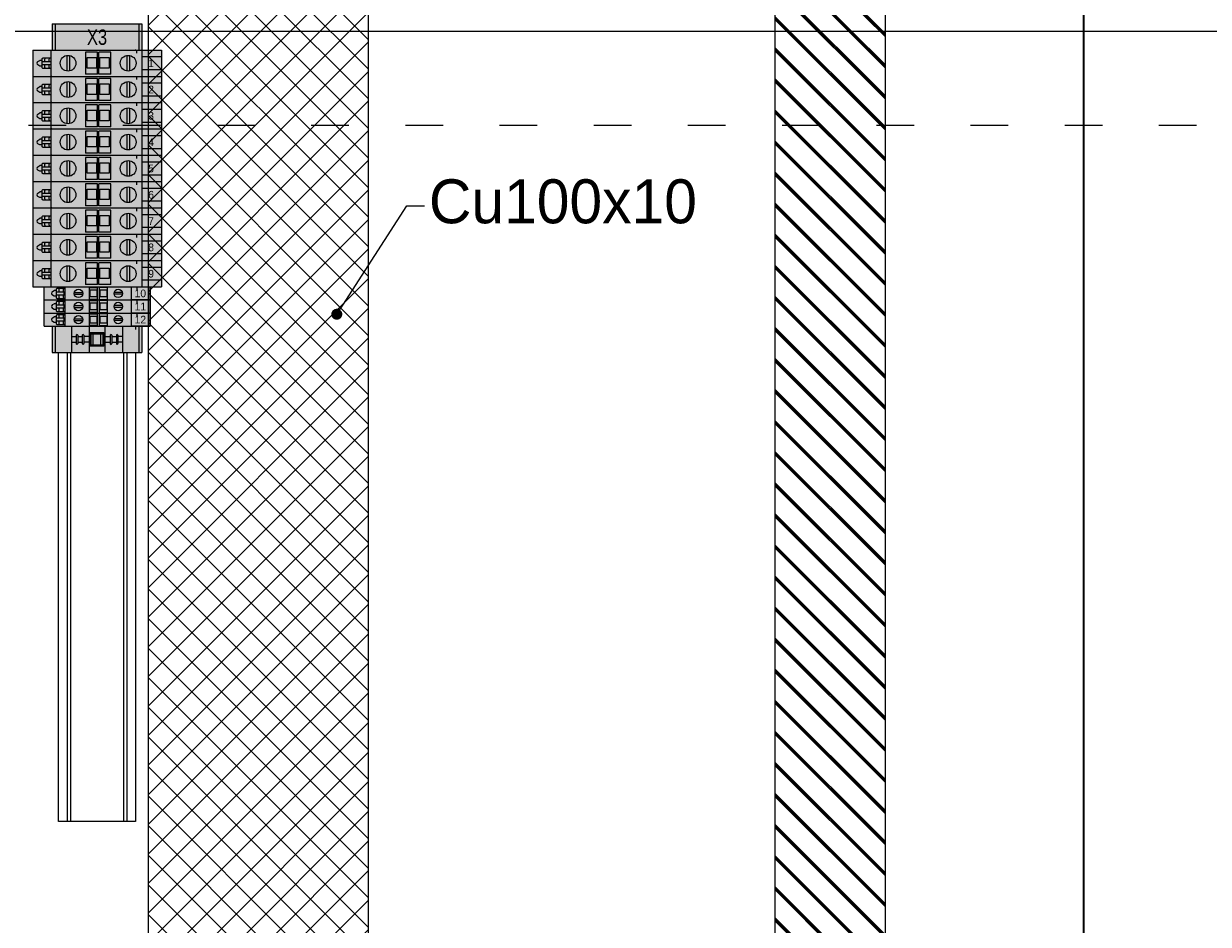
# Model space of a CAD drawing. Header units: millimetres. Extents: x -31 to 6803, y 0 to 664.
# Tile 99 of 119: x 1401 to 1439, y 187 to 215. Entities that reach past the tile are written whole.
import ezdxf
from ezdxf import colors
from ezdxf.entities.mleader import LeaderData, LeaderLine
from ezdxf.enums import TextEntityAlignment as Align
from ezdxf.math import Vec2, Vec3

# ---------------------------------------------------------------- set-up
doc = ezdxf.new("R2010")
doc.units = ezdxf.units.MM
doc.linetypes.add('ACAD_ISO03W100', pattern=[30, 12, -18])
doc.linetypes.add('DOT', pattern=[0.25, 0, -0.25])
doc.layers.add('!POMOCNICZE', color=8, linetype='Continuous', plot=False)
doc.layers.add('1', color=7, linetype='Continuous')
doc.layers.add('Złączki', color=7, linetype='Continuous')
doc.layers.add('TERMINALS', color=7, linetype='Continuous', lineweight=0)
doc.linetypes.add('CPFLEX', pattern='A,0.0001,-0.2,[131,LTYPESHP.SHX,S=0.2,R=0,X=-0.2,Y=0],-0.4,[131,LTYPESHP.SHX,S=0.2,R=180,X=0.2,Y=0],-0.2', length=0.8001)

# ---------------------------------------------------------------- blocks, each defined once
blk = doc.blocks.new('_Dot')
at = {"color": 0, "linetype": 'ByBlock', "lineweight": -2}
blk.add_line((-0.5, 0), (-1, 0), dxfattribs=at)
at = {"color": 0, "linetype": 'ByBlock', "const_width": 0.5}
blk.add_lwpolyline([(-0.25, 0, 1), (0.25, 0, 1)], format="xyb", close=True, dxfattribs=at)
blk = doc.blocks.new('*U183')
at = {"true_color": 0xffffff}
h = blk.add_hatch(color=7, dxfattribs=at)
h.dxf.hatch_style = 1
h.paths.add_polyline_path([(-0.03, 20.37), (-12, 20.37), (-12, -20.37), (-0.03, -20.37)])
at = {"layer": 'TERMINALS', "linetype": 'Continuous', "lineweight": 0}
for p, q in [((-12, -20.37), (-12, 20.37)), ((-12, 20.37), (0, 20.37)), ((-12, 19.01), (0, 19.01)), ((0, -20.37), (0, 20.37)), ((-12, -19.01), (0, -19.01)), ((-12, -20.37), (0, -20.37))]:
    blk.add_line(p, q, dxfattribs=at)
blk.add_point((0, 17.5), dxfattribs=at)
at = {"width": 0.8, "flags": 12}
blk.add_attdef('X1', text='', height=7, rotation=90, dxfattribs=at).set_placement((-5.86, 0), align=Align.MIDDLE_CENTER)
blk = doc.blocks.new('*U185')
at = {"true_color": 0xffffff}
h = blk.add_hatch(color=7, dxfattribs=at)
h.dxf.hatch_style = 1
h.paths.add_polyline_path([(11.99, 20.37), (0.01, 20.37), (0, -20.37), (11.97, -20.37)])
at = {"linetype": 'DOT', "lineweight": 0, "ltscale": 1000000.0}
blk.add_line((0, 17.5), (12, 17.5), dxfattribs=at)
at = {"layer": 'TERMINALS', "linetype": 'Continuous', "lineweight": 0}
for p, q in [((0, -20.37), (0, 20.37)), ((0, 20.37), (12, 20.37)), ((0, 19.01), (12, 19.01)), ((12, -20.37), (12, 20.37)), ((0, 11.58), (12, 11.58)), ((4.7, 11.58), (4.7, 9.48)), ((7.3, 11.58), (7.3, 9.48)), ((4.09, 9.48), (7.91, 9.48)), ((4.09, 8.78), (7.91, 8.78)), ((4.09, 6.68), (7.91, 6.68)), ((4.09, 5.98), (7.91, 5.98)), ((4.7, 6.68), (4.7, 8.78)), ((4.7, 3.58), (4.7, 5.98)), ((7.3, 6.68), (7.3, 8.78)), ((7.3, 3.58), (7.3, 5.98)), ((0, 3.58), (12, 3.58)), ((2.9, -3.12), (2.9, 3.08)), ((2.9, 3.08), (9.1, 3.08)), ((2.9, 3.08), (3.4, 2.58)), ((3.4, -2.62), (3.4, 2.58)), ((3.4, 2.58), (8.6, 2.58)), ((8.6, 1.74), (3.4, 1.74)), ((8.6, 2.58), (9.1, 3.08)), ((8.6, 2.58), (8.6, -2.62)), ((9.1, 3.08), (9.1, -3.12)), ((0, -3.62), (12, -3.62)), ((2.9, -3.12), (3.4, -2.62)), ((9.1, -3.12), (2.9, -3.12)), ((8.6, -1.77), (3.4, -1.77)), ((8.6, -2.62), (3.4, -2.62)), ((4.7, -3.62), (4.7, -6.02)), ((7.3, -3.62), (7.3, -6.02)), ((8.6, -2.62), (9.1, -3.12)), ((4.09, -6.02), (7.91, -6.02)), ((4.09, -6.72), (7.91, -6.72)), ((4.09, -8.82), (7.91, -8.82)), ((4.09, -9.52), (7.91, -9.52)), ((4.7, -8.82), (4.7, -6.72)), ((4.7, -11.62), (4.7, -9.52)), ((7.3, -8.82), (7.3, -6.72)), ((7.3, -11.62), (7.3, -9.52)), ((0, -11.62), (12, -11.62)), ((0, -19.01), (12, -19.01)), ((0, -20.37), (12, -20.37))]:
    blk.add_line(p, q, dxfattribs=at)
for centre, start, end in [((4.09, 9.13), 90, 270), ((4.09, 6.33), 90, 270), ((7.91, 9.13), 270, 90), ((7.91, 6.33), 270, 90), ((4.09, -6.37), 90, 270), ((4.09, -9.17), 90, 270), ((7.91, -6.37), 270, 90), ((7.91, -9.17), 270, 90)]:
    blk.add_arc(centre, 0.35, start, end, dxfattribs=at)
blk = doc.blocks.new('*U189')
at = {"true_color": 0xffffff}
h = blk.add_hatch(color=7, dxfattribs=at)
h.dxf.hatch_style = 1
h.paths.add_polyline_path([(5.97, 24.1), (0, 24.1), (0, -24.1), (5.97, -24.1)])
at = {"linetype": 'DOT', "lineweight": 0, "ltscale": 1000000.0}
blk.add_line((0, 18.1), (5.97, 18.1), dxfattribs=at)
at = {"lineweight": 0}
blk.add_lwpolyline([(0, 24.1), (5.97, 24.1), (5.97, 15.71), (0, 15.71)], close=True, dxfattribs=at)
for points in [[(1.35, 4.38), (4.56, 4.38), (4.56, 1.38), (1.35, 1.38)], [(1.35, -0.17), (4.56, -0.17), (4.56, -3.17), (1.35, -3.17)]]:
    blk.add_lwpolyline(points, close=True)
at = {"layer": '1', "linetype": 'Continuous', "lineweight": 0}
for p, q in [((5.97, 24.1), (0, 24.1)), ((0, -24.1), (0, 24.1)), ((5.97, -24.1), (5.97, 24.1)), ((5.97, 15.71), (0, 15.71)), ((2.59, 11.51), (2.59, 7.78)), ((3.39, 11.51), (3.39, 7.78)), ((5.69, 4.7), (0.28, 4.7)), ((0.28, 4.7), (0.28, 1.05)), ((5.69, 1.05), (0.28, 1.05)), ((0.28, -3.5), (0.28, 0.15)), ((5.69, 0.15), (0.28, 0.15)), ((5.69, 1.05), (5.69, 4.7)), ((5.69, 0.15), (5.69, -3.5)), ((5.69, -3.5), (0.28, -3.5)), ((2.59, -10.31), (2.59, -6.58)), ((3.39, -10.31), (3.39, -6.58)), ((5.97, -14.51), (0, -14.51)), ((0.74, -14.51), (0.74, -18.17)), ((1.24, -15.38), (2.24, -15.38)), ((2.24, -18.67), (2.24, -14.51)), ((2.74, -15.07), (3.23, -15.07)), ((3.73, -14.51), (3.73, -18.67)), ((3.73, -15.38), (4.74, -15.38)), ((5.24, -18.17), (5.24, -14.51)), ((1.24, -17.36), (2.21, -17.36)), ((1.24, -18.67), (4.74, -18.67)), ((1.69, -18.67), (1.69, -19.47)), ((2.12, -20.22), (1.69, -19.47)), ((3.76, -17.36), (4.74, -17.36)), ((4.29, -19.47), (3.85, -20.22)), ((4.29, -18.67), (4.29, -19.47)), ((5.97, -24.1), (0, -24.1))]:
    blk.add_line(p, q, dxfattribs=at)
for centre in [(2.99, 9.64), (2.99, -8.44)]:
    blk.add_circle(centre, 1.91, dxfattribs=at)
for centre, radius, start, end in [((1.24, -14.88), 0.5, 179.9913, 270), ((2.74, -14.57), 0.5, 180, 270), ((3.23, -14.57), 0.5, 270, 0), ((4.74, -14.88), 0.5, 270, 0.0095), ((1.24, -16.86), 0.5, 180, 270), ((1.24, -18.17), 0.5, 179.9913, 269.9995), ((2.99, -19.71), 1, 210.1766, 329.8234), ((4.74, -16.86), 0.5, 270, 0), ((4.74, -18.17), 0.5, 269.9995, 0.0095)]:
    blk.add_arc(centre, radius, start, end, dxfattribs=at)
at = {"flags": 12}
blk.add_attdef('4', text='', height=3.5, rotation=90, dxfattribs=at).set_placement((2.99, 19.7), align=Align.MIDDLE_CENTER)
blk = doc.blocks.new('*U191')
at = {"true_color": 0xffffff}
h = blk.add_hatch(color=7, dxfattribs=at)
h.dxf.hatch_style = 1
h.paths.add_polyline_path([(5.97, 24.1), (0, 24.1), (0, -24.1), (5.97, -24.1)])
at = {"linetype": 'DOT', "lineweight": 0, "ltscale": 1000000.0}
blk.add_line((0, 18.1), (5.97, 18.1), dxfattribs=at)
at = {"lineweight": 0}
blk.add_lwpolyline([(0, 24.1), (5.97, 24.1), (5.97, 15.71), (0, 15.71)], close=True, dxfattribs=at)
for points in [[(1.35, 4.38), (4.56, 4.38), (4.56, 1.38), (1.35, 1.38)], [(1.35, -0.17), (4.56, -0.17), (4.56, -3.17), (1.35, -3.17)]]:
    blk.add_lwpolyline(points, close=True)
at = {"layer": '1', "linetype": 'Continuous', "lineweight": 0}
for p, q in [((5.97, 24.1), (0, 24.1)), ((0, -24.1), (0, 24.1)), ((5.97, -24.1), (5.97, 24.1)), ((5.97, 15.71), (0, 15.71)), ((2.59, 11.51), (2.59, 7.78)), ((3.39, 11.51), (3.39, 7.78)), ((5.69, 4.7), (0.28, 4.7)), ((0.28, 4.7), (0.28, 1.05)), ((5.69, 1.05), (0.28, 1.05)), ((0.28, -3.5), (0.28, 0.15)), ((5.69, 0.15), (0.28, 0.15)), ((5.69, 1.05), (5.69, 4.7)), ((5.69, 0.15), (5.69, -3.5)), ((5.69, -3.5), (0.28, -3.5)), ((2.59, -10.31), (2.59, -6.58)), ((3.39, -10.31), (3.39, -6.58)), ((5.97, -14.51), (0, -14.51)), ((0.74, -14.51), (0.74, -18.17)), ((1.24, -15.38), (2.24, -15.38)), ((2.24, -18.67), (2.24, -14.51)), ((2.74, -15.07), (3.23, -15.07)), ((3.73, -14.51), (3.73, -18.67)), ((3.73, -15.38), (4.74, -15.38)), ((5.24, -18.17), (5.24, -14.51)), ((1.24, -17.36), (2.21, -17.36)), ((1.24, -18.67), (4.74, -18.67)), ((1.69, -18.67), (1.69, -19.47)), ((2.12, -20.22), (1.69, -19.47)), ((3.76, -17.36), (4.74, -17.36)), ((4.29, -19.47), (3.85, -20.22)), ((4.29, -18.67), (4.29, -19.47)), ((5.97, -24.1), (0, -24.1))]:
    blk.add_line(p, q, dxfattribs=at)
for centre in [(2.99, 9.64), (2.99, -8.44)]:
    blk.add_circle(centre, 1.91, dxfattribs=at)
for centre, radius, start, end in [((1.24, -14.88), 0.5, 179.9913, 270), ((2.74, -14.57), 0.5, 180, 270), ((3.23, -14.57), 0.5, 270, 0), ((4.74, -14.88), 0.5, 270, 0.0095), ((1.24, -16.86), 0.5, 180, 270), ((1.24, -18.17), 0.5, 179.9913, 269.9995), ((2.99, -19.71), 1, 210.1766, 329.8234), ((4.74, -16.86), 0.5, 270, 0), ((4.74, -18.17), 0.5, 269.9995, 0.0095)]:
    blk.add_arc(centre, radius, start, end, dxfattribs=at)
at = {"flags": 12}
blk.add_attdef('4', text='', height=3.5, rotation=90, dxfattribs=at).set_placement((2.99, 19.7), align=Align.MIDDLE_CENTER)
blk = doc.blocks.new('*U192')
at = {"true_color": 0xffffff}
h = blk.add_hatch(color=7, dxfattribs=at)
h.dxf.hatch_style = 1
h.paths.add_polyline_path([(5.97, 24.1), (0, 24.1), (0, -24.1), (5.97, -24.1)])
at = {"linetype": 'DOT', "lineweight": 0, "ltscale": 1000000.0}
blk.add_line((0, 18.1), (5.97, 18.1), dxfattribs=at)
at = {"lineweight": 0}
blk.add_lwpolyline([(0, 24.1), (5.97, 24.1), (5.97, 15.71), (0, 15.71)], close=True, dxfattribs=at)
for points in [[(1.35, 4.38), (4.56, 4.38), (4.56, 1.38), (1.35, 1.38)], [(1.35, -0.17), (4.56, -0.17), (4.56, -3.17), (1.35, -3.17)]]:
    blk.add_lwpolyline(points, close=True)
at = {"layer": '1', "linetype": 'Continuous', "lineweight": 0}
for p, q in [((5.97, 24.1), (0, 24.1)), ((0, -24.1), (0, 24.1)), ((5.97, -24.1), (5.97, 24.1)), ((5.97, 15.71), (0, 15.71)), ((2.59, 11.51), (2.59, 7.78)), ((3.39, 11.51), (3.39, 7.78)), ((5.69, 4.7), (0.28, 4.7)), ((0.28, 4.7), (0.28, 1.05)), ((5.69, 1.05), (0.28, 1.05)), ((0.28, -3.5), (0.28, 0.15)), ((5.69, 0.15), (0.28, 0.15)), ((5.69, 1.05), (5.69, 4.7)), ((5.69, 0.15), (5.69, -3.5)), ((5.69, -3.5), (0.28, -3.5)), ((2.59, -10.31), (2.59, -6.58)), ((3.39, -10.31), (3.39, -6.58)), ((5.97, -14.51), (0, -14.51)), ((0.74, -14.51), (0.74, -18.17)), ((1.24, -15.38), (2.24, -15.38)), ((2.24, -18.67), (2.24, -14.51)), ((2.74, -15.07), (3.23, -15.07)), ((3.73, -14.51), (3.73, -18.67)), ((3.73, -15.38), (4.74, -15.38)), ((5.24, -18.17), (5.24, -14.51)), ((1.24, -17.36), (2.21, -17.36)), ((1.24, -18.67), (4.74, -18.67)), ((1.69, -18.67), (1.69, -19.47)), ((2.12, -20.22), (1.69, -19.47)), ((3.76, -17.36), (4.74, -17.36)), ((4.29, -19.47), (3.85, -20.22)), ((4.29, -18.67), (4.29, -19.47)), ((5.97, -24.1), (0, -24.1))]:
    blk.add_line(p, q, dxfattribs=at)
for centre in [(2.99, 9.64), (2.99, -8.44)]:
    blk.add_circle(centre, 1.91, dxfattribs=at)
for centre, radius, start, end in [((1.24, -14.88), 0.5, 179.9913, 270), ((2.74, -14.57), 0.5, 180, 270), ((3.23, -14.57), 0.5, 270, 0), ((4.74, -14.88), 0.5, 270, 0.0095), ((1.24, -16.86), 0.5, 180, 270), ((1.24, -18.17), 0.5, 179.9913, 269.9995), ((2.99, -19.71), 1, 210.1766, 329.8234), ((4.74, -16.86), 0.5, 270, 0), ((4.74, -18.17), 0.5, 269.9995, 0.0095)]:
    blk.add_arc(centre, radius, start, end, dxfattribs=at)
at = {"flags": 12}
blk.add_attdef('4', text='', height=3.5, rotation=90, dxfattribs=at).set_placement((2.99, 19.7), align=Align.MIDDLE_CENTER)
blk = doc.blocks.new('*U193')
at = {"layer": 'Złączki', "lineweight": 0}
for p, q in [((0, 17.5), (213.41, 17.5)), ((0, -17.5), (0, 17.5)), ((213.41, 17.5), (213.41, -17.5)), ((0, 13.5), (213.41, 13.5)), ((0, 12), (213.41, 12)), ((213.41, -12), (0, -12)), ((213.41, -13.5), (0, -13.5)), ((213.41, -17.5), (0, -17.5))]:
    blk.add_line(p, q, dxfattribs=at)
blk = doc.blocks.new('*U212')
at = {"true_color": 0xffffff}
h = blk.add_hatch(color=7, dxfattribs=at)
h.dxf.hatch_style = 1
h.paths.add_polyline_path([(11.97, 29.25), (0, 29.25), (0, -29.25), (11.97, -29.25)])
at = {"lineweight": 0}
for p, q in [((3, 20.6), (3, 29.25)), ((8.97, 29.25), (8.97, 20.6)), ((11.97, 20.6), (0, 20.6))]:
    blk.add_line(p, q, dxfattribs=at)
at = {"linetype": 'DOT', "lineweight": 0, "ltscale": 1000000.0}
blk.add_line((0, 18), (11.97, 18), dxfattribs=at)
blk.add_line((4.24, -25.17), (7.74, -25.17))
at = {"layer": '1', "linetype": 'Continuous', "lineweight": 0}
for p, q in [((0, 29.25), (11.97, 29.25)), ((0, -29.25), (0, 29.25)), ((11.97, -29.25), (11.97, 29.25)), ((2.46, 14.75), (9.51, 14.75)), ((2.46, 13.55), (9.51, 13.55)), ((10.98, 6.2), (1, 6.2)), ((1, 6.2), (1, 0.85)), ((3.45, 5.45), (8.2, 5.45)), ((3.45, 1.25), (3.45, 5.45)), ((8.2, 5.45), (8.2, 1.25)), ((10.98, 6.2), (10.98, 0.85)), ((10.98, 0.85), (1, 0.85)), ((10.98, 0.15), (1, 0.15)), ((1, 0.15), (1, -5.2)), ((8.2, 1.25), (3.45, 1.25)), ((10.98, 0.15), (10.98, -5.2)), ((1, -5.2), (10.98, -5.2)), ((3.45, -4.45), (3.45, -0.25)), ((3.45, -0.25), (8.2, -0.25)), ((8.2, -4.45), (3.45, -4.45)), ((8.2, -0.25), (8.2, -4.45)), ((2.46, -12.6), (9.51, -12.6)), ((2.46, -13.8), (9.51, -13.8)), ((0.5, -21), (11.47, -21)), ((3.74, -21), (3.74, -24.67)), ((5.24, -25.17), (5.24, -21)), ((6.73, -21), (6.73, -25.17)), ((8.24, -24.67), (8.24, -21)), ((4.24, -21.88), (5.24, -21.88)), ((4.24, -23.86), (5.24, -23.86)), ((4.69, -25.17), (4.69, -25.97)), ((5.22, -26.88), (4.69, -25.97)), ((6.73, -21.88), (7.74, -21.88)), ((6.73, -23.86), (7.74, -23.86)), ((7.29, -25.97), (6.75, -26.88)), ((7.29, -25.17), (7.29, -25.97)), ((0, -29.25), (11.97, -29.25))]:
    blk.add_line(p, q, dxfattribs=at)
for centre in [(5.99, 14.15), (5.99, -13.2)]:
    blk.add_circle(centre, 3.58, dxfattribs=at)
for centre, radius, start, end in [((0.5, -20.5), 0.5, 180, 270), ((4.24, -21.38), 0.5, 179.9894, 270), ((7.74, -21.38), 0.5, 270, 0.0115), ((11.47, -20.5), 0.5, 270, 0), ((4.24, -23.36), 0.5, 179.9894, 270), ((4.24, -24.67), 0.5, 179.9894, 270.0001), ((5.99, -26.44), 0.887, 210.1767, 329.8233), ((7.74, -23.36), 0.5, 270, 0.0115), ((7.74, -24.67), 0.5, 270.0001, 0.0115)]:
    blk.add_arc(centre, radius, start, end, dxfattribs=at)
at = {"flags": 12}
blk.add_attdef('16', text='', height=3.5, rotation=90, dxfattribs=at).set_placement((5.99, 24.59), align=Align.MIDDLE_CENTER)
blk = doc.blocks.new('*U214')
at = {"true_color": 0xffffff}
h = blk.add_hatch(color=7, dxfattribs=at)
h.dxf.hatch_style = 1
h.paths.add_polyline_path([(11.97, 29.25), (0, 29.25), (0, -29.25), (11.97, -29.25)])
at = {"lineweight": 0}
for p, q in [((3, 20.6), (3, 29.25)), ((8.97, 29.25), (8.97, 20.6)), ((11.97, 20.6), (0, 20.6))]:
    blk.add_line(p, q, dxfattribs=at)
at = {"linetype": 'DOT', "lineweight": 0, "ltscale": 1000000.0}
blk.add_line((0, 18), (11.97, 18), dxfattribs=at)
blk.add_line((4.24, -25.17), (7.74, -25.17))
at = {"layer": '1', "linetype": 'Continuous', "lineweight": 0}
for p, q in [((0, 29.25), (11.97, 29.25)), ((0, -29.25), (0, 29.25)), ((11.97, -29.25), (11.97, 29.25)), ((2.46, 14.75), (9.51, 14.75)), ((2.46, 13.55), (9.51, 13.55)), ((10.98, 6.2), (1, 6.2)), ((1, 6.2), (1, 0.85)), ((3.45, 5.45), (8.2, 5.45)), ((3.45, 1.25), (3.45, 5.45)), ((8.2, 5.45), (8.2, 1.25)), ((10.98, 6.2), (10.98, 0.85)), ((10.98, 0.85), (1, 0.85)), ((10.98, 0.15), (1, 0.15)), ((1, 0.15), (1, -5.2)), ((8.2, 1.25), (3.45, 1.25)), ((10.98, 0.15), (10.98, -5.2)), ((1, -5.2), (10.98, -5.2)), ((3.45, -4.45), (3.45, -0.25)), ((3.45, -0.25), (8.2, -0.25)), ((8.2, -4.45), (3.45, -4.45)), ((8.2, -0.25), (8.2, -4.45)), ((2.46, -12.6), (9.51, -12.6)), ((2.46, -13.8), (9.51, -13.8)), ((0.5, -21), (11.47, -21)), ((3.74, -21), (3.74, -24.67)), ((5.24, -25.17), (5.24, -21)), ((6.73, -21), (6.73, -25.17)), ((8.24, -24.67), (8.24, -21)), ((4.24, -21.88), (5.24, -21.88)), ((4.24, -23.86), (5.24, -23.86)), ((4.69, -25.17), (4.69, -25.97)), ((5.22, -26.88), (4.69, -25.97)), ((6.73, -21.88), (7.74, -21.88)), ((6.73, -23.86), (7.74, -23.86)), ((7.29, -25.97), (6.75, -26.88)), ((7.29, -25.17), (7.29, -25.97)), ((0, -29.25), (11.97, -29.25))]:
    blk.add_line(p, q, dxfattribs=at)
for centre in [(5.99, 14.15), (5.99, -13.2)]:
    blk.add_circle(centre, 3.58, dxfattribs=at)
for centre, radius, start, end in [((0.5, -20.5), 0.5, 180, 270), ((4.24, -21.38), 0.5, 179.9894, 270), ((7.74, -21.38), 0.5, 270, 0.0115), ((11.47, -20.5), 0.5, 270, 0), ((4.24, -23.36), 0.5, 179.9894, 270), ((4.24, -24.67), 0.5, 179.9894, 270.0001), ((5.99, -26.44), 0.887, 210.1767, 329.8233), ((7.74, -23.36), 0.5, 270, 0.0115), ((7.74, -24.67), 0.5, 270.0001, 0.0115)]:
    blk.add_arc(centre, radius, start, end, dxfattribs=at)
at = {"flags": 12}
blk.add_attdef('16', text='', height=3.5, rotation=90, dxfattribs=at).set_placement((5.99, 24.59), align=Align.MIDDLE_CENTER)
blk = doc.blocks.new('*U215')
at = {"true_color": 0xffffff}
h = blk.add_hatch(color=7, dxfattribs=at)
h.dxf.hatch_style = 1
h.paths.add_polyline_path([(11.97, 29.25), (0, 29.25), (0, -29.25), (11.97, -29.25)])
at = {"lineweight": 0}
for p, q in [((3, 20.6), (3, 29.25)), ((8.97, 29.25), (8.97, 20.6)), ((11.97, 20.6), (0, 20.6))]:
    blk.add_line(p, q, dxfattribs=at)
at = {"linetype": 'DOT', "lineweight": 0, "ltscale": 1000000.0}
blk.add_line((0, 18), (11.97, 18), dxfattribs=at)
blk.add_line((4.24, -25.17), (7.74, -25.17))
at = {"layer": '1', "linetype": 'Continuous', "lineweight": 0}
for p, q in [((0, 29.25), (11.97, 29.25)), ((0, -29.25), (0, 29.25)), ((11.97, -29.25), (11.97, 29.25)), ((2.46, 14.75), (9.51, 14.75)), ((2.46, 13.55), (9.51, 13.55)), ((10.98, 6.2), (1, 6.2)), ((1, 6.2), (1, 0.85)), ((3.45, 5.45), (8.2, 5.45)), ((3.45, 1.25), (3.45, 5.45)), ((8.2, 5.45), (8.2, 1.25)), ((10.98, 6.2), (10.98, 0.85)), ((10.98, 0.85), (1, 0.85)), ((10.98, 0.15), (1, 0.15)), ((1, 0.15), (1, -5.2)), ((8.2, 1.25), (3.45, 1.25)), ((10.98, 0.15), (10.98, -5.2)), ((1, -5.2), (10.98, -5.2)), ((3.45, -4.45), (3.45, -0.25)), ((3.45, -0.25), (8.2, -0.25)), ((8.2, -4.45), (3.45, -4.45)), ((8.2, -0.25), (8.2, -4.45)), ((2.46, -12.6), (9.51, -12.6)), ((2.46, -13.8), (9.51, -13.8)), ((0.5, -21), (11.47, -21)), ((3.74, -21), (3.74, -24.67)), ((5.24, -25.17), (5.24, -21)), ((6.73, -21), (6.73, -25.17)), ((8.24, -24.67), (8.24, -21)), ((4.24, -21.88), (5.24, -21.88)), ((4.24, -23.86), (5.24, -23.86)), ((4.69, -25.17), (4.69, -25.97)), ((5.22, -26.88), (4.69, -25.97)), ((6.73, -21.88), (7.74, -21.88)), ((6.73, -23.86), (7.74, -23.86)), ((7.29, -25.97), (6.75, -26.88)), ((7.29, -25.17), (7.29, -25.97)), ((0, -29.25), (11.97, -29.25))]:
    blk.add_line(p, q, dxfattribs=at)
for centre in [(5.99, 14.15), (5.99, -13.2)]:
    blk.add_circle(centre, 3.58, dxfattribs=at)
for centre, radius, start, end in [((0.5, -20.5), 0.5, 180, 270), ((4.24, -21.38), 0.5, 179.9894, 270), ((7.74, -21.38), 0.5, 270, 0.0115), ((11.47, -20.5), 0.5, 270, 0), ((4.24, -23.36), 0.5, 179.9894, 270), ((4.24, -24.67), 0.5, 179.9894, 270.0001), ((5.99, -26.44), 0.887, 210.1767, 329.8233), ((7.74, -23.36), 0.5, 270, 0.0115), ((7.74, -24.67), 0.5, 270.0001, 0.0115)]:
    blk.add_arc(centre, radius, start, end, dxfattribs=at)
at = {"flags": 12}
blk.add_attdef('16', text='', height=3.5, rotation=90, dxfattribs=at).set_placement((5.99, 24.59), align=Align.MIDDLE_CENTER)
blk = doc.blocks.new('*U216')
at = {"true_color": 0xffffff}
h = blk.add_hatch(color=7, dxfattribs=at)
h.dxf.hatch_style = 1
h.paths.add_polyline_path([(11.97, 29.25), (0, 29.25), (0, -29.25), (11.97, -29.25)])
at = {"lineweight": 0}
for p, q in [((3, 20.6), (3, 29.25)), ((8.97, 29.25), (8.97, 20.6)), ((11.97, 20.6), (0, 20.6))]:
    blk.add_line(p, q, dxfattribs=at)
at = {"linetype": 'DOT', "lineweight": 0, "ltscale": 1000000.0}
blk.add_line((0, 18), (11.97, 18), dxfattribs=at)
blk.add_line((4.24, -25.17), (7.74, -25.17))
at = {"layer": '1', "linetype": 'Continuous', "lineweight": 0}
for p, q in [((0, 29.25), (11.97, 29.25)), ((0, -29.25), (0, 29.25)), ((11.97, -29.25), (11.97, 29.25)), ((2.46, 14.75), (9.51, 14.75)), ((2.46, 13.55), (9.51, 13.55)), ((10.98, 6.2), (1, 6.2)), ((1, 6.2), (1, 0.85)), ((3.45, 5.45), (8.2, 5.45)), ((3.45, 1.25), (3.45, 5.45)), ((8.2, 5.45), (8.2, 1.25)), ((10.98, 6.2), (10.98, 0.85)), ((10.98, 0.85), (1, 0.85)), ((10.98, 0.15), (1, 0.15)), ((1, 0.15), (1, -5.2)), ((8.2, 1.25), (3.45, 1.25)), ((10.98, 0.15), (10.98, -5.2)), ((1, -5.2), (10.98, -5.2)), ((3.45, -4.45), (3.45, -0.25)), ((3.45, -0.25), (8.2, -0.25)), ((8.2, -4.45), (3.45, -4.45)), ((8.2, -0.25), (8.2, -4.45)), ((2.46, -12.6), (9.51, -12.6)), ((2.46, -13.8), (9.51, -13.8)), ((0.5, -21), (11.47, -21)), ((3.74, -21), (3.74, -24.67)), ((5.24, -25.17), (5.24, -21)), ((6.73, -21), (6.73, -25.17)), ((8.24, -24.67), (8.24, -21)), ((4.24, -21.88), (5.24, -21.88)), ((4.24, -23.86), (5.24, -23.86)), ((4.69, -25.17), (4.69, -25.97)), ((5.22, -26.88), (4.69, -25.97)), ((6.73, -21.88), (7.74, -21.88)), ((6.73, -23.86), (7.74, -23.86)), ((7.29, -25.97), (6.75, -26.88)), ((7.29, -25.17), (7.29, -25.97)), ((0, -29.25), (11.97, -29.25))]:
    blk.add_line(p, q, dxfattribs=at)
for centre in [(5.99, 14.15), (5.99, -13.2)]:
    blk.add_circle(centre, 3.58, dxfattribs=at)
for centre, radius, start, end in [((0.5, -20.5), 0.5, 180, 270), ((4.24, -21.38), 0.5, 179.9894, 270), ((7.74, -21.38), 0.5, 270, 0.0115), ((11.47, -20.5), 0.5, 270, 0), ((4.24, -23.36), 0.5, 179.9894, 270), ((4.24, -24.67), 0.5, 179.9894, 270.0001), ((5.99, -26.44), 0.887, 210.1767, 329.8233), ((7.74, -23.36), 0.5, 270, 0.0115), ((7.74, -24.67), 0.5, 270.0001, 0.0115)]:
    blk.add_arc(centre, radius, start, end, dxfattribs=at)
at = {"flags": 12}
blk.add_attdef('16', text='', height=3.5, rotation=90, dxfattribs=at).set_placement((5.99, 24.59), align=Align.MIDDLE_CENTER)
blk = doc.blocks.new('*U217')
at = {"true_color": 0xffffff}
h = blk.add_hatch(color=7, dxfattribs=at)
h.dxf.hatch_style = 1
h.paths.add_polyline_path([(11.97, 29.25), (0, 29.25), (0, -29.25), (11.97, -29.25)])
at = {"lineweight": 0}
for p, q in [((3, 20.6), (3, 29.25)), ((8.97, 29.25), (8.97, 20.6)), ((11.97, 20.6), (0, 20.6))]:
    blk.add_line(p, q, dxfattribs=at)
at = {"linetype": 'DOT', "lineweight": 0, "ltscale": 1000000.0}
blk.add_line((0, 18), (11.97, 18), dxfattribs=at)
blk.add_line((4.24, -25.17), (7.74, -25.17))
at = {"layer": '1', "linetype": 'Continuous', "lineweight": 0}
for p, q in [((0, 29.25), (11.97, 29.25)), ((0, -29.25), (0, 29.25)), ((11.97, -29.25), (11.97, 29.25)), ((2.46, 14.75), (9.51, 14.75)), ((2.46, 13.55), (9.51, 13.55)), ((10.98, 6.2), (1, 6.2)), ((1, 6.2), (1, 0.85)), ((3.45, 5.45), (8.2, 5.45)), ((3.45, 1.25), (3.45, 5.45)), ((8.2, 5.45), (8.2, 1.25)), ((10.98, 6.2), (10.98, 0.85)), ((10.98, 0.85), (1, 0.85)), ((10.98, 0.15), (1, 0.15)), ((1, 0.15), (1, -5.2)), ((8.2, 1.25), (3.45, 1.25)), ((10.98, 0.15), (10.98, -5.2)), ((1, -5.2), (10.98, -5.2)), ((3.45, -4.45), (3.45, -0.25)), ((3.45, -0.25), (8.2, -0.25)), ((8.2, -4.45), (3.45, -4.45)), ((8.2, -0.25), (8.2, -4.45)), ((2.46, -12.6), (9.51, -12.6)), ((2.46, -13.8), (9.51, -13.8)), ((0.5, -21), (11.47, -21)), ((3.74, -21), (3.74, -24.67)), ((5.24, -25.17), (5.24, -21)), ((6.73, -21), (6.73, -25.17)), ((8.24, -24.67), (8.24, -21)), ((4.24, -21.88), (5.24, -21.88)), ((4.24, -23.86), (5.24, -23.86)), ((4.69, -25.17), (4.69, -25.97)), ((5.22, -26.88), (4.69, -25.97)), ((6.73, -21.88), (7.74, -21.88)), ((6.73, -23.86), (7.74, -23.86)), ((7.29, -25.97), (6.75, -26.88)), ((7.29, -25.17), (7.29, -25.97)), ((0, -29.25), (11.97, -29.25))]:
    blk.add_line(p, q, dxfattribs=at)
for centre in [(5.99, 14.15), (5.99, -13.2)]:
    blk.add_circle(centre, 3.58, dxfattribs=at)
for centre, radius, start, end in [((0.5, -20.5), 0.5, 180, 270), ((4.24, -21.38), 0.5, 179.9894, 270), ((7.74, -21.38), 0.5, 270, 0.0115), ((11.47, -20.5), 0.5, 270, 0), ((4.24, -23.36), 0.5, 179.9894, 270), ((4.24, -24.67), 0.5, 179.9894, 270.0001), ((5.99, -26.44), 0.887, 210.1767, 329.8233), ((7.74, -23.36), 0.5, 270, 0.0115), ((7.74, -24.67), 0.5, 270.0001, 0.0115)]:
    blk.add_arc(centre, radius, start, end, dxfattribs=at)
at = {"flags": 12}
blk.add_attdef('16', text='', height=3.5, rotation=90, dxfattribs=at).set_placement((5.99, 24.59), align=Align.MIDDLE_CENTER)
blk = doc.blocks.new('*U218')
at = {"true_color": 0xffffff}
h = blk.add_hatch(color=7, dxfattribs=at)
h.dxf.hatch_style = 1
h.paths.add_polyline_path([(11.97, 29.25), (0, 29.25), (0, -29.25), (11.97, -29.25)])
at = {"lineweight": 0}
for p, q in [((3, 20.6), (3, 29.25)), ((8.97, 29.25), (8.97, 20.6)), ((11.97, 20.6), (0, 20.6))]:
    blk.add_line(p, q, dxfattribs=at)
at = {"linetype": 'DOT', "lineweight": 0, "ltscale": 1000000.0}
blk.add_line((0, 18), (11.97, 18), dxfattribs=at)
blk.add_line((4.24, -25.17), (7.74, -25.17))
at = {"layer": '1', "linetype": 'Continuous', "lineweight": 0}
for p, q in [((0, 29.25), (11.97, 29.25)), ((0, -29.25), (0, 29.25)), ((11.97, -29.25), (11.97, 29.25)), ((2.46, 14.75), (9.51, 14.75)), ((2.46, 13.55), (9.51, 13.55)), ((10.98, 6.2), (1, 6.2)), ((1, 6.2), (1, 0.85)), ((3.45, 5.45), (8.2, 5.45)), ((3.45, 1.25), (3.45, 5.45)), ((8.2, 5.45), (8.2, 1.25)), ((10.98, 6.2), (10.98, 0.85)), ((10.98, 0.85), (1, 0.85)), ((10.98, 0.15), (1, 0.15)), ((1, 0.15), (1, -5.2)), ((8.2, 1.25), (3.45, 1.25)), ((10.98, 0.15), (10.98, -5.2)), ((1, -5.2), (10.98, -5.2)), ((3.45, -4.45), (3.45, -0.25)), ((3.45, -0.25), (8.2, -0.25)), ((8.2, -4.45), (3.45, -4.45)), ((8.2, -0.25), (8.2, -4.45)), ((2.46, -12.6), (9.51, -12.6)), ((2.46, -13.8), (9.51, -13.8)), ((0.5, -21), (11.47, -21)), ((3.74, -21), (3.74, -24.67)), ((5.24, -25.17), (5.24, -21)), ((6.73, -21), (6.73, -25.17)), ((8.24, -24.67), (8.24, -21)), ((4.24, -21.88), (5.24, -21.88)), ((4.24, -23.86), (5.24, -23.86)), ((4.69, -25.17), (4.69, -25.97)), ((5.22, -26.88), (4.69, -25.97)), ((6.73, -21.88), (7.74, -21.88)), ((6.73, -23.86), (7.74, -23.86)), ((7.29, -25.97), (6.75, -26.88)), ((7.29, -25.17), (7.29, -25.97)), ((0, -29.25), (11.97, -29.25))]:
    blk.add_line(p, q, dxfattribs=at)
for centre in [(5.99, 14.15), (5.99, -13.2)]:
    blk.add_circle(centre, 3.58, dxfattribs=at)
for centre, radius, start, end in [((0.5, -20.5), 0.5, 180, 270), ((4.24, -21.38), 0.5, 179.9894, 270), ((7.74, -21.38), 0.5, 270, 0.0115), ((11.47, -20.5), 0.5, 270, 0), ((4.24, -23.36), 0.5, 179.9894, 270), ((4.24, -24.67), 0.5, 179.9894, 270.0001), ((5.99, -26.44), 0.887, 210.1767, 329.8233), ((7.74, -23.36), 0.5, 270, 0.0115), ((7.74, -24.67), 0.5, 270.0001, 0.0115)]:
    blk.add_arc(centre, radius, start, end, dxfattribs=at)
at = {"flags": 12}
blk.add_attdef('16', text='', height=3.5, rotation=90, dxfattribs=at).set_placement((5.99, 24.59), align=Align.MIDDLE_CENTER)
blk = doc.blocks.new('*U219')
at = {"true_color": 0xffffff}
h = blk.add_hatch(color=7, dxfattribs=at)
h.dxf.hatch_style = 1
h.paths.add_polyline_path([(11.97, 29.25), (0, 29.25), (0, -29.25), (11.97, -29.25)])
at = {"lineweight": 0}
for p, q in [((3, 20.6), (3, 29.25)), ((8.97, 29.25), (8.97, 20.6)), ((11.97, 20.6), (0, 20.6))]:
    blk.add_line(p, q, dxfattribs=at)
at = {"linetype": 'DOT', "lineweight": 0, "ltscale": 1000000.0}
blk.add_line((0, 18), (11.97, 18), dxfattribs=at)
blk.add_line((4.24, -25.17), (7.74, -25.17))
at = {"layer": '1', "linetype": 'Continuous', "lineweight": 0}
for p, q in [((0, 29.25), (11.97, 29.25)), ((0, -29.25), (0, 29.25)), ((11.97, -29.25), (11.97, 29.25)), ((2.46, 14.75), (9.51, 14.75)), ((2.46, 13.55), (9.51, 13.55)), ((10.98, 6.2), (1, 6.2)), ((1, 6.2), (1, 0.85)), ((3.45, 5.45), (8.2, 5.45)), ((3.45, 1.25), (3.45, 5.45)), ((8.2, 5.45), (8.2, 1.25)), ((10.98, 6.2), (10.98, 0.85)), ((10.98, 0.85), (1, 0.85)), ((10.98, 0.15), (1, 0.15)), ((1, 0.15), (1, -5.2)), ((8.2, 1.25), (3.45, 1.25)), ((10.98, 0.15), (10.98, -5.2)), ((1, -5.2), (10.98, -5.2)), ((3.45, -4.45), (3.45, -0.25)), ((3.45, -0.25), (8.2, -0.25)), ((8.2, -4.45), (3.45, -4.45)), ((8.2, -0.25), (8.2, -4.45)), ((2.46, -12.6), (9.51, -12.6)), ((2.46, -13.8), (9.51, -13.8)), ((0.5, -21), (11.47, -21)), ((3.74, -21), (3.74, -24.67)), ((5.24, -25.17), (5.24, -21)), ((6.73, -21), (6.73, -25.17)), ((8.24, -24.67), (8.24, -21)), ((4.24, -21.88), (5.24, -21.88)), ((4.24, -23.86), (5.24, -23.86)), ((4.69, -25.17), (4.69, -25.97)), ((5.22, -26.88), (4.69, -25.97)), ((6.73, -21.88), (7.74, -21.88)), ((6.73, -23.86), (7.74, -23.86)), ((7.29, -25.97), (6.75, -26.88)), ((7.29, -25.17), (7.29, -25.97)), ((0, -29.25), (11.97, -29.25))]:
    blk.add_line(p, q, dxfattribs=at)
for centre in [(5.99, 14.15), (5.99, -13.2)]:
    blk.add_circle(centre, 3.58, dxfattribs=at)
for centre, radius, start, end in [((0.5, -20.5), 0.5, 180, 270), ((4.24, -21.38), 0.5, 179.9894, 270), ((7.74, -21.38), 0.5, 270, 0.0115), ((11.47, -20.5), 0.5, 270, 0), ((4.24, -23.36), 0.5, 179.9894, 270), ((4.24, -24.67), 0.5, 179.9894, 270.0001), ((5.99, -26.44), 0.887, 210.1767, 329.8233), ((7.74, -23.36), 0.5, 270, 0.0115), ((7.74, -24.67), 0.5, 270.0001, 0.0115)]:
    blk.add_arc(centre, radius, start, end, dxfattribs=at)
at = {"flags": 12}
blk.add_attdef('16', text='', height=3.5, rotation=90, dxfattribs=at).set_placement((5.99, 24.59), align=Align.MIDDLE_CENTER)
blk = doc.blocks.new('*U220')
at = {"true_color": 0xffffff}
h = blk.add_hatch(color=7, dxfattribs=at)
h.dxf.hatch_style = 1
h.paths.add_polyline_path([(11.97, 29.25), (0, 29.25), (0, -29.25), (11.97, -29.25)])
at = {"lineweight": 0}
for p, q in [((3, 20.6), (3, 29.25)), ((8.97, 29.25), (8.97, 20.6)), ((11.97, 20.6), (0, 20.6))]:
    blk.add_line(p, q, dxfattribs=at)
at = {"linetype": 'DOT', "lineweight": 0, "ltscale": 1000000.0}
blk.add_line((0, 18), (11.97, 18), dxfattribs=at)
blk.add_line((4.24, -25.17), (7.74, -25.17))
at = {"layer": '1', "linetype": 'Continuous', "lineweight": 0}
for p, q in [((0, 29.25), (11.97, 29.25)), ((0, -29.25), (0, 29.25)), ((11.97, -29.25), (11.97, 29.25)), ((2.46, 14.75), (9.51, 14.75)), ((2.46, 13.55), (9.51, 13.55)), ((10.98, 6.2), (1, 6.2)), ((1, 6.2), (1, 0.85)), ((3.45, 5.45), (8.2, 5.45)), ((3.45, 1.25), (3.45, 5.45)), ((8.2, 5.45), (8.2, 1.25)), ((10.98, 6.2), (10.98, 0.85)), ((10.98, 0.85), (1, 0.85)), ((10.98, 0.15), (1, 0.15)), ((1, 0.15), (1, -5.2)), ((8.2, 1.25), (3.45, 1.25)), ((10.98, 0.15), (10.98, -5.2)), ((1, -5.2), (10.98, -5.2)), ((3.45, -4.45), (3.45, -0.25)), ((3.45, -0.25), (8.2, -0.25)), ((8.2, -4.45), (3.45, -4.45)), ((8.2, -0.25), (8.2, -4.45)), ((2.46, -12.6), (9.51, -12.6)), ((2.46, -13.8), (9.51, -13.8)), ((0.5, -21), (11.47, -21)), ((3.74, -21), (3.74, -24.67)), ((5.24, -25.17), (5.24, -21)), ((6.73, -21), (6.73, -25.17)), ((8.24, -24.67), (8.24, -21)), ((4.24, -21.88), (5.24, -21.88)), ((4.24, -23.86), (5.24, -23.86)), ((4.69, -25.17), (4.69, -25.97)), ((5.22, -26.88), (4.69, -25.97)), ((6.73, -21.88), (7.74, -21.88)), ((6.73, -23.86), (7.74, -23.86)), ((7.29, -25.97), (6.75, -26.88)), ((7.29, -25.17), (7.29, -25.97)), ((0, -29.25), (11.97, -29.25))]:
    blk.add_line(p, q, dxfattribs=at)
for centre in [(5.99, 14.15), (5.99, -13.2)]:
    blk.add_circle(centre, 3.58, dxfattribs=at)
for centre, radius, start, end in [((0.5, -20.5), 0.5, 180, 270), ((4.24, -21.38), 0.5, 179.9894, 270), ((7.74, -21.38), 0.5, 270, 0.0115), ((11.47, -20.5), 0.5, 270, 0), ((4.24, -23.36), 0.5, 179.9894, 270), ((4.24, -24.67), 0.5, 179.9894, 270.0001), ((5.99, -26.44), 0.887, 210.1767, 329.8233), ((7.74, -23.36), 0.5, 270, 0.0115), ((7.74, -24.67), 0.5, 270.0001, 0.0115)]:
    blk.add_arc(centre, radius, start, end, dxfattribs=at)
at = {"flags": 12}
blk.add_attdef('16', text='', height=3.5, rotation=90, dxfattribs=at).set_placement((5.99, 24.59), align=Align.MIDDLE_CENTER)
blk = doc.blocks.new('*U221')
at = {"true_color": 0xffffff}
h = blk.add_hatch(color=7, dxfattribs=at)
h.dxf.hatch_style = 1
h.paths.add_polyline_path([(11.97, 29.25), (0, 29.25), (0, -29.25), (11.97, -29.25)])
at = {"lineweight": 0}
for p, q in [((3, 20.6), (3, 29.25)), ((8.97, 29.25), (8.97, 20.6)), ((11.97, 20.6), (0, 20.6))]:
    blk.add_line(p, q, dxfattribs=at)
at = {"linetype": 'DOT', "lineweight": 0, "ltscale": 1000000.0}
blk.add_line((0, 18), (11.97, 18), dxfattribs=at)
blk.add_line((4.24, -25.17), (7.74, -25.17))
at = {"layer": '1', "linetype": 'Continuous', "lineweight": 0}
for p, q in [((0, 29.25), (11.97, 29.25)), ((0, -29.25), (0, 29.25)), ((11.97, -29.25), (11.97, 29.25)), ((2.46, 14.75), (9.51, 14.75)), ((2.46, 13.55), (9.51, 13.55)), ((10.98, 6.2), (1, 6.2)), ((1, 6.2), (1, 0.85)), ((3.45, 5.45), (8.2, 5.45)), ((3.45, 1.25), (3.45, 5.45)), ((8.2, 5.45), (8.2, 1.25)), ((10.98, 6.2), (10.98, 0.85)), ((10.98, 0.85), (1, 0.85)), ((10.98, 0.15), (1, 0.15)), ((1, 0.15), (1, -5.2)), ((8.2, 1.25), (3.45, 1.25)), ((10.98, 0.15), (10.98, -5.2)), ((1, -5.2), (10.98, -5.2)), ((3.45, -4.45), (3.45, -0.25)), ((3.45, -0.25), (8.2, -0.25)), ((8.2, -4.45), (3.45, -4.45)), ((8.2, -0.25), (8.2, -4.45)), ((2.46, -12.6), (9.51, -12.6)), ((2.46, -13.8), (9.51, -13.8)), ((0.5, -21), (11.47, -21)), ((3.74, -21), (3.74, -24.67)), ((5.24, -25.17), (5.24, -21)), ((6.73, -21), (6.73, -25.17)), ((8.24, -24.67), (8.24, -21)), ((4.24, -21.88), (5.24, -21.88)), ((4.24, -23.86), (5.24, -23.86)), ((4.69, -25.17), (4.69, -25.97)), ((5.22, -26.88), (4.69, -25.97)), ((6.73, -21.88), (7.74, -21.88)), ((6.73, -23.86), (7.74, -23.86)), ((7.29, -25.97), (6.75, -26.88)), ((7.29, -25.17), (7.29, -25.97)), ((0, -29.25), (11.97, -29.25))]:
    blk.add_line(p, q, dxfattribs=at)
for centre in [(5.99, 14.15), (5.99, -13.2)]:
    blk.add_circle(centre, 3.58, dxfattribs=at)
for centre, radius, start, end in [((0.5, -20.5), 0.5, 180, 270), ((4.24, -21.38), 0.5, 179.9894, 270), ((7.74, -21.38), 0.5, 270, 0.0115), ((11.47, -20.5), 0.5, 270, 0), ((4.24, -23.36), 0.5, 179.9894, 270), ((4.24, -24.67), 0.5, 179.9894, 270.0001), ((5.99, -26.44), 0.887, 210.1767, 329.8233), ((7.74, -23.36), 0.5, 270, 0.0115), ((7.74, -24.67), 0.5, 270.0001, 0.0115)]:
    blk.add_arc(centre, radius, start, end, dxfattribs=at)
at = {"flags": 12}
blk.add_attdef('16', text='', height=3.5, rotation=90, dxfattribs=at).set_placement((5.99, 24.59), align=Align.MIDDLE_CENTER)

msp = doc.modelspace()

# ---------------------------------------------------------------- hatches: boundary and pattern name
at = {"true_color": 0x58ba48}
h = msp.add_hatch(dxfattribs=at)
h.set_pattern_fill('JIS_RC_10', color=85, scale=0.07, angle=270)
h.set_pattern_definition([(315, (1426.5294, 226.5747), (0.4949747, 0.4949747), []), (315, (1426.5294, 226.524), (0.4949747, 0.4949747), []), (315, (1426.5294, 226.4732), (0.4949747, 0.4949747), [])])
h.paths.add_polyline_path([(1428.279, 226.575), (1424.779, 226.575), (1424.779, 118.084), (1428.279, 118.084)])
h.paths.add_polyline_path([(1425.913, 225.657, 1), (1425.448, 225.657, 1)], flags=16)
h = msp.add_hatch()
h.set_pattern_fill('ANSI37', color=150, scale=0.21, angle=270)
h.set_pattern_definition([(315, (1407.6168, 114.2715), (0.4714634, 0.4714634), []), (45, (1407.6168, 114.2715), (-0.4714634, 0.4714634), [])])
h.paths.add_polyline_path([(1411.817, 218.357), (1404.817, 218.357), (1404.817, 118.084), (1411.817, 118.084)])
edge = h.paths.add_edge_path(flags=16)
edge.add_arc((1408.317, 217.44), 0.7, 0, 360)
edge = h.paths.add_edge_path(flags=16)
edge.add_arc((1406.129, 217.44), 0.7, 0, 360)

# ---------------------------------------------------------------- linework, layer by layer
at = {"layer": '!POMOCNICZE'}
msp.add_line((3, 215), (6803, 215), dxfattribs=at)
at = {"layer": '!POMOCNICZE', "linetype": 'ACAD_ISO03W100', "ltscale": 0.1}
msp.add_line((3, 212), (6803, 212), dxfattribs=at)
for p, q in [((1424.779, 118.084), (1424.779, 226.575)), ((1428.279, 226.575), (1428.279, 118.084)), ((1404.817, 118.084), (1404.817, 218.357)), ((1411.817, 218.357), (1411.817, 118.084))]:
    msp.add_line(p, q)
at = {"color": 1, "linetype": 'CPFLEX', "lineweight": 35}
msp.add_lwpolyline([(1290.957, 237.16), (1434.6, 237.16), (1434.6, 93.694), (1345.82, 93.694), (1345.82, 147.512), (1290.957, 147.512), (1290.957, 237.16)], dxfattribs=at)

# ---------------------------------------------------------------- block references
at = {"xscale": 0.06999999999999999, "yscale": 0.06999999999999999, "zscale": 0.06999999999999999, "rotation": 270}
msp.add_blockref('*U183', (1403.179, 214.397), dxfattribs=at).add_auto_attribs({'X1': 'X3'})
for name, p in [('*U185', (1403.179, 205.598)), ('*U193', (1403.179, 204.758))]:
    msp.add_blockref(name, p, dxfattribs=at)
at = {"layer": 'Złączki', "xscale": 0.06999999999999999, "yscale": 0.06999999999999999, "zscale": 0.06999999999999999, "rotation": 270}
for name, p, values in [('*U212', (1403.179, 214.397), {'16': '1'}), ('*U214', (1403.179, 213.559), {'16': '2'}), ('*U215', (1403.179, 212.721), {'16': '3'}), ('*U216', (1403.179, 211.883), {'16': '4'}), ('*U217', (1403.179, 211.044), {'16': '5'}), ('*U218', (1403.179, 210.206), {'16': '6'}), ('*U219', (1403.179, 209.368), {'16': '7'}), ('*U220', (1403.179, 208.53), {'16': '8'}), ('*U221', (1403.179, 207.691), {'16': '9'}), ('*U189', (1403.179, 206.853), {'4': '10'}), ('*U191', (1403.179, 206.435), {'4': '11'}), ('*U192', (1403.179, 206.017), {'4': '12'})]:
    msp.add_blockref(name, p, dxfattribs=at).add_auto_attribs(values)

# ---------------------------------------------------------------- leaders
ml = msp.add_multileader_mtext('Standard')
ml.set_content('Cu100x10', color=256)
ml.set_leader_properties()
ml.set_arrow_properties(name='DOT')
ml.build(insert=Vec2(0, 0))
ml.multileader.update_dxf_attribs({"dogleg_length": 0.8, "arrow_head_size": 0.35})
ctx = ml.context
ctx.base_point, ctx.char_height, ctx.arrow_head_size, ctx.landing_gap_size, ctx.plane_origin = Vec3(1413.61, 209.438), 1.4, 0.35, 0.14, Vec3(1410.815, 205.98)
ctx.attachment_type = 2
notes = []
notes.append((ctx, [(1, (1, 1, 0), (1413.05, 209.438), (1, 0), 0.56, [(0, [(1410.815, 205.98)], 0, [])])]))
ctx.mtext.insert, ctx.mtext.width, ctx.mtext.flow_direction = Vec3(1413.75, 210.278), 0.04557, 5
for ctx, leaders in notes:
    for number, flags, end, landing, length, lines in leaders:
        leader = LeaderData()
        leader.index, (leader.has_last_leader_line, leader.has_dogleg_vector, leader.attachment_direction) = number, flags
        leader.last_leader_point, leader.dogleg_vector, leader.dogleg_length = Vec3(end), Vec3(landing), length
        for number, points, colour, breaks in lines:
            line = LeaderLine()
            line.index, line.vertices, line.color, line.breaks = number, Vec3.list(points), colors.encode_raw_color(colour), breaks
            leader.lines.append(line)
        ctx.leaders.append(leader)

doc.saveas('drawing.dxf')
